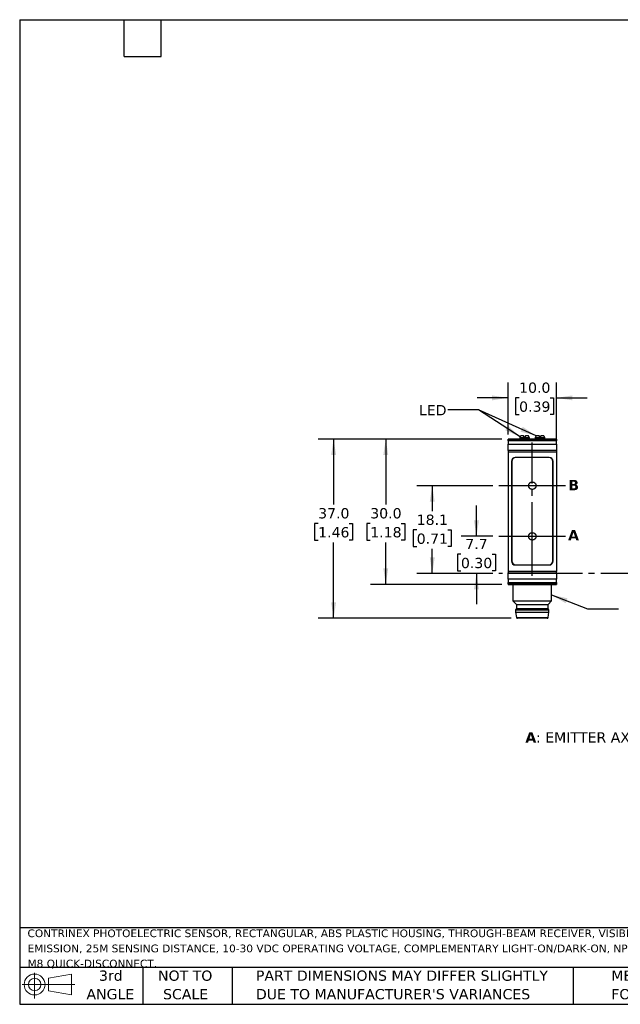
# Model space of a CAD drawing. Header units: millimetres. Extents: x 6 to 273, y 6 to 210.
# Tile 1 of 4: x 6 to 130, y 6 to 210. Entities that reach past the tile are written whole.
import ezdxf

# ---------------------------------------------------------------- set-up
doc = ezdxf.new("R2010")
doc.units = ezdxf.units.MM
doc.linetypes.add('SLD-Center', pattern=[19.05, 15.24, -1.27, 1.27, -1.27])
doc.linetypes.add('SLD-Solid', pattern=[0])
doc.layers.add('CENTER', color=40, linetype='SLD-Center')
doc.layers.add('DIMENSIONS', color=140, linetype='SLD-Solid', lineweight=25)
doc.layers.add('TEXT', color=140, linetype='SLD-Solid', lineweight=25)
doc.styles.add('SLDTEXTSTYLE0', font='VERDANAB.TTF')
doc.styles.add('SLDTEXTSTYLE1', font='VERDANA.TTF')
doc.styles.get("Standard").update_dxf_attribs({"font": 'VERDANA.TTF'})
doc.dimstyles.new('SLDDIMSTYLE0', dxfattribs={"dimtxt": 2.158008, "dimasz": 3.302, "dimexe": 0, "dimexo": 0.0625, "dimgap": 0.539502, "dimtad": 0, "dimtih": 1, "dimtoh": 1, "dimrnd": 1e-09, "dimzin": 4, "dimdsep": 46, "dimtxsty": 'SLDTEXTSTYLE1', "dimsah": 1, "dimcen": 0.09, "dimadec": 0, "dimazin": 1, "dimtfac": 1, "dimtmove": 0, "dimatfit": 0, "dimfxl": 0, "dimfrac": 2, "dimtolj": 1, "dimtzin": 12, "dimarcsym": 0})
doc.dimstyles.new('SLDDIMSTYLE1', dxfattribs={"dimtxt": 2.158008, "dimasz": 3.302, "dimexe": 0, "dimexo": 0.0625, "dimgap": 0.539502, "dimtad": 0, "dimtih": 1, "dimtoh": 1, "dimrnd": 1e-09, "dimzin": 12, "dimdsep": 46, "dimtxsty": 'SLDTEXTSTYLE1', "dimsah": 1, "dimcen": 0.09, "dimadec": 0, "dimazin": 3, "dimtfac": 1, "dimtmove": 0, "dimatfit": 0, "dimfxl": 0, "dimfrac": 2, "dimtolj": 1, "dimtzin": 12, "dimarcsym": 0})
doc.dimstyles.new('SLDDIMSTYLE2', dxfattribs={"dimtxt": 2.158008, "dimasz": 3.302, "dimexe": 0, "dimexo": 0.0625, "dimgap": 0.539502, "dimtad": 0, "dimtih": 1, "dimtoh": 1, "dimrnd": 1e-09, "dimzin": 12, "dimdsep": 46, "dimtxsty": 'SLDTEXTSTYLE1', "dimsah": 1, "dimcen": 0.09, "dimadec": 0, "dimazin": 3, "dimtfac": 1, "dimtofl": 0, "dimtmove": 0, "dimatfit": 3, "dimfxl": 0, "dimfrac": 2, "dimtolj": 1, "dimtzin": 12, "dimarcsym": 0})
doc.dimstyles.new('SLDDIMSTYLE3', dxfattribs={"dimtxt": 2.158008, "dimasz": 3.302, "dimexe": 0, "dimexo": 0.0625, "dimgap": 0.539502, "dimtad": 0, "dimtih": 1, "dimtoh": 1, "dimrnd": 1e-09, "dimzin": 4, "dimdsep": 46, "dimtxsty": 'SLDTEXTSTYLE1', "dimsah": 1, "dimcen": 0.09, "dimadec": 0, "dimazin": 1, "dimtfac": 1, "dimtofl": 0, "dimtmove": 0, "dimatfit": 3, "dimfxl": 0, "dimfrac": 2, "dimtolj": 1, "dimtzin": 12, "dimarcsym": 0})
doc.dimstyles.new('SLDDIMSTYLE5', dxfattribs={"dimtxt": 0.18, "dimasz": 3.302, "dimexe": 0, "dimexo": 0.0625, "dimgap": 0, "dimtad": 0, "dimtih": 1, "dimtoh": 1, "dimdec": 0, "dimrnd": 1e-09, "dimzin": 0, "dimdsep": 46, "dimtxsty": 'Standard', "dimsah": 1, "dimcen": 0.09, "dimadec": 0, "dimazin": 0, "dimtfac": 3.302, "dimtdec": 0, "dimtofl": 0, "dimtmove": 0, "dimatfit": 3, "dimfxl": 0, "dimfrac": 2, "dimtolj": 1, "dimtzin": 0, "dimarcsym": 0})

# ---------------------------------------------------------------- blocks, each defined once
blk = doc.blocks.new('Block11')
at = {"color": 7, "linetype": 'SLD-Solid', "lineweight": 18}
for p, q in [((2.59, 5.31), (2.59, 0)), ((5.48, 4.17), (10.18, 5.03)), ((5.48, 1.6), (5.48, 4.17)), ((10.18, 5.03), (10.18, 0.73)), ((0, 2.88), (10.87, 2.88)), ((5.48, 1.6), (10.18, 0.73))]:
    blk.add_line(p, q, dxfattribs=at)
for radius in [2.15, 1.29]:
    blk.add_circle((2.59, 2.88), radius, dxfattribs=at)
blk = doc.blocks.new('Block12')
at = {"color": 7, "linetype": 'Continuous'}
blk.add_blockref('Block11', (0, 0), dxfattribs=at)
blk = doc.blocks.new('SW_NOTE_0')
at = {"layer": 'TEXT', "color": 0, "attachment_point": 1}
for s, insert, char_height, style in [('A', (0, 2.69), 2.12, 'SLDTEXTSTYLE0'), (': EMITTER AXIS      ', (2.19, 2.69), 2.1167, 'SLDTEXTSTYLE1'), ('B', (30.97, 2.69), 2.12, 'SLDTEXTSTYLE0'), (': RECEIVER AXIS', (33.12, 2.69), 2.1167, 'SLDTEXTSTYLE1')]:
    blk.add_mtext(s, dxfattribs=dict(at, insert=insert, char_height=char_height, style=style))
blk = doc.blocks.new('SW_NOTE_0_1')
at = {"layer": 'TEXT', "color": 0, "char_height": 1.5875, "attachment_point": 1, "style": 'SLDTEXTSTYLE1'}
for s, insert in [('CONTRINEX PHOTOELECTRIC SENSOR, RECTANGULAR, ABS PLASTIC HOUSING, THROUGH-BEAM RECEIVER, VISIBLE RED LIGHT ', (0, 2.02)), ('EMISSION, 25M SENSING DISTANCE, 10-30 VDC OPERATING VOLTAGE, COMPLEMENTARY LIGHT-ON/DARK-ON, NPN, 4-WIRE, 4-PIN ', (0, -1.1)), ('M8 QUICK-DISCONNECT.', (0, -4.22))]:
    blk.add_mtext(s, dxfattribs=dict(at, insert=insert))
blk = doc.blocks.new('SW_NOTE_0_4')
at = {"layer": 'TEXT', "color": 0, "char_height": 2.1167, "attachment_point": 1, "style": 'SLDTEXTSTYLE1'}
for s, insert in [('PART DIMENSIONS MAY DIFFER SLIGHTLY ', (0, 2.69)), ("DUE TO MANUFACTURER'S VARIANCES", (0, -1.13))]:
    blk.add_mtext(s, dxfattribs=dict(at, insert=insert))
blk = doc.blocks.new('SW_NOTE_0_5')
at = {"layer": 'TEXT', "color": 0, "char_height": 2.117, "attachment_point": 2, "style": 'SLDTEXTSTYLE1'}
for s, insert in [('NOT TO', (5.26, 2.69)), ('SCALE', (5.35, -1.13))]:
    blk.add_mtext(s, dxfattribs=dict(at, insert=insert))
blk = doc.blocks.new('SW_NOTE_0_6')
at = {"layer": 'TEXT', "color": 0, "char_height": 2.117, "attachment_point": 2, "style": 'SLDTEXTSTYLE1'}
for s, insert in [('3rd', (2.32, 2.69)), ('ANGLE', (2.22, -1.13))]:
    blk.add_mtext(s, dxfattribs=dict(at, insert=insert))
blk = doc.blocks.new('SW_NOTE_0_7')
at = {"layer": 'TEXT', "color": 0, "char_height": 2.1167, "attachment_point": 1, "style": 'SLDTEXTSTYLE1'}
for s, insert in [('METRIC UNITS USED ', (0, 2.69)), ('FOR PART DESIGN', (0, -1.13))]:
    blk.add_mtext(s, dxfattribs=dict(at, insert=insert))
blk = doc.blocks.new('_D_2')
at = {"layer": 'DIMENSIONS'}
for p, q in [((100.65, 102.93), (100.65, 109.28)), ((104.02, 102.93), (97.47, 102.93)), ((97.44, 99.24), (96.72, 99.24)), ((96.72, 99.24), (96.72, 95.81)), ((103.86, 99.24), (104.58, 99.24)), ((104.58, 99.24), (104.58, 95.81)), ((96.72, 95.81), (97.44, 95.81)), ((104.58, 95.81), (103.86, 95.81)), ((104.02, 95.26), (97.47, 95.26)), ((100.65, 95.26), (100.65, 88.91))]:
    blk.add_line(p, q, dxfattribs=at)
for points in [[(100.65, 102.93), (101.16, 106.23), (100.14, 106.23)], [(100.65, 95.26), (100.14, 91.96), (101.16, 91.96)]]:
    blk.add_solid(points, dxfattribs=at)
at = {"layer": 'DIMENSIONS', "char_height": 2.117, "attachment_point": 1, "style": 'SLDTEXTSTYLE1'}
for s, insert in [('7.7', (98.34, 102.41)), ('0.30', (97.44, 98.49))]:
    blk.add_mtext(s, dxfattribs=dict(at, insert=insert))
blk = doc.blocks.new('_D_3')
at = {"layer": 'DIMENSIONS'}
for p, q in [((104.02, 113.36), (88.34, 113.36)), ((91.52, 113.36), (91.52, 108.15)), ((88.31, 104.24), (87.59, 104.24)), ((87.59, 104.24), (87.59, 100.81)), ((94.73, 104.24), (95.45, 104.24)), ((95.45, 104.24), (95.45, 100.81)), ((87.59, 100.81), (88.31, 100.81)), ((91.52, 95.26), (91.52, 100.33)), ((95.45, 100.81), (94.73, 100.81)), ((104.02, 95.26), (88.34, 95.26))]:
    blk.add_line(p, q, dxfattribs=at)
for points in [[(91.52, 113.36), (91.01, 110.06), (92.03, 110.06)], [(91.52, 95.26), (92.03, 98.57), (91.01, 98.57)]]:
    blk.add_solid(points, dxfattribs=at)
at = {"layer": 'DIMENSIONS', "char_height": 2.117, "attachment_point": 1, "style": 'SLDTEXTSTYLE1'}
for s, insert in [('18.1', (88.31, 107.41)), ('0.71', (88.31, 103.5))]:
    blk.add_mtext(s, dxfattribs=dict(at, insert=insert))
blk = doc.blocks.new('_D_9')
at = {"layer": 'DIMENSIONS'}
for p, q in [((107.17, 123.91), (107.17, 134.68)), ((117.17, 122.03), (117.17, 134.68)), ((107.17, 131.5), (100.82, 131.5)), ((109.45, 131.5), (108.72, 131.5)), ((108.72, 131.5), (108.72, 128.07)), ((115.86, 131.5), (116.58, 131.5)), ((116.58, 131.5), (116.58, 128.07)), ((117.17, 131.5), (123.52, 131.5)), ((108.72, 128.07), (109.45, 128.07)), ((116.58, 128.07), (115.86, 128.07))]:
    blk.add_line(p, q, dxfattribs=at)
for points in [[(107.17, 131.5), (103.87, 132.01), (103.87, 130.99)], [(117.17, 131.5), (120.47, 130.99), (120.47, 132.01)]]:
    blk.add_solid(points, dxfattribs=at)
at = {"layer": 'DIMENSIONS', "char_height": 2.117, "attachment_point": 1, "style": 'SLDTEXTSTYLE1'}
for s, insert in [('10.0', (109.45, 134.67)), ('0.39', (109.45, 130.76))]:
    blk.add_mtext(s, dxfattribs=dict(at, insert=insert))
blk = doc.blocks.new('_D_10')
at = {"layer": 'DIMENSIONS'}
for p, q in [((105.9, 123.01), (78.75, 123.01)), ((81.93, 123.01), (81.93, 109.49)), ((78.72, 105.58), (77.99, 105.58)), ((77.99, 105.58), (77.99, 102.15)), ((85.13, 105.58), (85.86, 105.58)), ((85.86, 105.58), (85.86, 102.15)), ((77.99, 102.15), (78.72, 102.15)), ((81.93, 93.01), (81.93, 101.66)), ((85.86, 102.15), (85.13, 102.15)), ((105.9, 93.01), (78.75, 93.01))]:
    blk.add_line(p, q, dxfattribs=at)
for points in [[(81.93, 123.01), (81.42, 119.71), (82.43, 119.71)], [(81.93, 93.01), (82.43, 96.32), (81.42, 96.32)]]:
    blk.add_solid(points, dxfattribs=at)
at = {"layer": 'DIMENSIONS', "char_height": 2.117, "attachment_point": 1, "style": 'SLDTEXTSTYLE1'}
for s, insert in [('30.0', (78.72, 108.75)), ('1.18', (78.72, 104.83))]:
    blk.add_mtext(s, dxfattribs=dict(at, insert=insert))
blk = doc.blocks.new('_D_11')
at = {"layer": 'DIMENSIONS'}
for p, q in [((105.9, 123.01), (67.99, 123.01)), ((71.16, 123.01), (71.16, 109.49)), ((67.96, 105.58), (67.23, 105.58)), ((67.23, 105.58), (67.23, 102.15)), ((74.37, 105.58), (75.09, 105.58)), ((75.09, 105.58), (75.09, 102.15)), ((67.23, 102.15), (67.96, 102.15)), ((71.16, 86.01), (71.16, 101.66)), ((75.09, 102.15), (74.37, 102.15)), ((107.82, 86.01), (67.99, 86.01))]:
    blk.add_line(p, q, dxfattribs=at)
for points in [[(71.16, 123.01), (70.65, 119.71), (71.67, 119.71)], [(71.16, 86.01), (71.67, 89.32), (70.65, 89.32)]]:
    blk.add_solid(points, dxfattribs=at)
at = {"layer": 'DIMENSIONS', "char_height": 2.117, "attachment_point": 1, "style": 'SLDTEXTSTYLE1'}
for s, insert in [('37.0', (67.96, 108.75)), ('1.46', (67.96, 104.83))]:
    blk.add_mtext(s, dxfattribs=dict(at, insert=insert))

msp = doc.modelspace()

# ---------------------------------------------------------------- linework, layer by layer
for p, q in [((117.172, 123.014), (107.172, 123.014)), ((107.172, 123.014), (107.172, 122.981)), ((107.172, 122.981), (117.172, 122.981)), ((107.172, 122.641), (107.172, 122.981)), ((117.172, 122.641), (107.172, 122.641)), ((107.172, 122.641), (107.172, 121.929)), ((107.172, 121.929), (117.172, 121.929)), ((107.172, 120.639), (107.172, 121.929)), ((109.595, 123.334), (109.572, 123.289)), ((109.572, 123.289), (109.572, 123.014)), ((111.572, 123.289), (109.572, 123.289)), ((110.382, 123.664), (109.785, 123.664)), ((110.572, 123.334), (110.382, 123.664)), ((110.762, 123.664), (110.572, 123.334)), ((111.359, 123.664), (110.762, 123.664)), ((111.572, 123.289), (111.549, 123.334)), ((111.572, 123.014), (111.572, 123.289)), ((112.795, 123.334), (112.772, 123.289)), ((112.772, 123.289), (112.772, 123.014)), ((114.772, 123.289), (112.772, 123.289)), ((113.582, 123.664), (112.985, 123.664)), ((113.772, 123.334), (113.582, 123.664)), ((113.962, 123.664), (113.772, 123.334)), ((114.559, 123.664), (113.962, 123.664)), ((114.772, 123.289), (114.749, 123.334)), ((114.772, 123.014), (114.772, 123.289)), ((117.172, 123.014), (117.172, 122.981)), ((117.172, 122.981), (117.172, 122.641)), ((117.172, 121.929), (117.172, 122.641)), ((117.172, 121.929), (117.172, 120.639)), ((107.172, 120.639), (107.172, 120.384)), ((117.172, 120.639), (107.172, 120.639)), ((107.172, 120.384), (117.172, 120.384)), ((107.172, 120.384), (107.172, 95.644)), ((117.172, 120.639), (117.172, 120.384)), ((117.172, 120.384), (117.172, 95.644)), ((107.872, 118.414), (107.872, 97.814)), ((107.922, 118.364), (107.922, 97.864)), ((115.672, 119.214), (108.672, 119.214)), ((115.622, 119.164), (108.722, 119.164)), ((116.422, 97.864), (116.422, 118.364)), ((116.472, 97.814), (116.472, 118.414)), ((107.172, 95.644), (107.172, 95.389)), ((117.172, 95.644), (107.172, 95.644)), ((108.672, 97.014), (115.672, 97.014)), ((108.722, 97.064), (115.622, 97.064)), ((117.172, 95.389), (117.172, 95.644)), ((107.172, 95.389), (117.172, 95.389)), ((107.172, 94.099), (107.172, 95.389)), ((117.172, 94.099), (107.172, 94.099)), ((107.172, 94.099), (107.172, 93.387)), ((117.172, 95.389), (117.172, 94.099)), ((117.172, 93.387), (117.172, 94.099)), ((107.172, 93.387), (117.172, 93.387)), ((107.172, 93.047), (107.172, 93.387)), ((117.172, 93.047), (107.172, 93.047)), ((107.172, 93.047), (107.172, 93.014)), ((107.172, 93.014), (117.172, 93.014)), ((108.172, 93.014), (108.172, 89.627)), ((116.172, 89.627), (116.172, 93.014)), ((117.172, 93.387), (117.172, 93.047)), ((117.172, 93.047), (117.172, 93.014)), ((108.172, 89.627), (108.922, 88.877)), ((108.172, 89.627), (116.172, 89.627)), ((115.422, 88.877), (116.172, 89.627)), ((108.922, 88.014), (108.722, 87.764)), ((108.722, 87.764), (108.722, 87.264)), ((108.722, 87.764), (115.622, 87.764)), ((108.922, 88.877), (108.922, 88.014)), ((108.922, 88.877), (115.422, 88.877)), ((108.922, 88.014), (115.422, 88.014)), ((115.422, 88.014), (115.422, 88.877)), ((115.622, 87.764), (115.422, 88.014)), ((115.622, 87.264), (115.622, 87.764)), ((108.722, 87.264), (108.895, 86.182)), ((108.722, 87.264), (115.622, 87.264)), ((108.895, 86.182), (115.45, 86.182)), ((115.45, 86.182), (115.622, 87.264))]:
    msp.add_line(p, q)
for centre, radius, start, end in [((108.672, 118.414), 0.8, 90, 180), ((108.722, 118.364), 0.8, 90, 180), ((115.622, 118.364), 0.8, 0, 90), ((115.672, 118.414), 0.8, 0, 90), ((108.672, 97.814), 0.8, 180, 270), ((108.722, 97.864), 0.8, 180, 270), ((115.622, 97.864), 0.8, 270, 0), ((115.672, 97.814), 0.8, 270, 0), ((109.092, 86.214), 0.2, 189.06218, 270), ((115.252, 86.214), 0.2, 270, 350.93782)]:
    msp.add_arc(centre, radius, start, end)
for centre, start_param, end_param in [((110.572, 116.714), 0.3927394, 0.4949341), ((110.572, 116.714), 5.7882512, 5.8904459), ((113.772, 116.714), 0.3927394, 0.4949341), ((113.772, 116.714), 5.7882512, 5.8904459)]:
    msp.add_ellipse(centre, major_axis=(0, 7.523), ratio=0.2734697, start_param=start_param, end_param=end_param)
msp.add_open_spline([(115.252, 86.014), (115.252, 86.014), (113.872, 86.014), (110.472, 86.014), (109.092, 86.014), (109.092, 86.014)], degree=3, knots=[0, 0, 0, 0, 0.5, 0.5, 1, 1, 1, 1])
at = {"layer": 'CENTER'}
for p, q in [((112.172, 94.759), (112.172, 122.294)), ((119.023, 113.364), (105.288, 113.364)), ((105.288, 102.929), (119.023, 102.929)), ((160.606, 95.264), (105.288, 95.264))]:
    msp.add_line(p, q, dxfattribs=at)
for centre in [(112.172, 113.377), (112.172, 102.926)]:
    msp.add_circle(centre, 0.762, dxfattribs=at)
at = {"layer": 'TEXT'}
for p, q in [((6.35, 209.55), (273.05, 209.55)), ((6.35, 209.55), (6.35, 6.35)), ((27.94, 201.93), (27.94, 209.55)), ((35.56, 201.93), (35.56, 209.55)), ((27.94, 201.93), (35.56, 201.93)), ((273.05, 22.126), (6.35, 22.126)), ((273.05, 13.97), (6.35, 13.97)), ((31.75, 13.97), (31.75, 6.35)), ((50.212, 13.97), (50.212, 6.35)), ((120.646, 13.97), (120.646, 6.35)), ((6.35, 6.35), (273.05, 6.35))]:
    msp.add_line(p, q, dxfattribs=at)

# ---------------------------------------------------------------- block references
for name, p in [('SW_NOTE_0', (110.748, 59.799)), ('SW_NOTE_0_1', (7.966, 19.777)), ('Block12', (6.838, 7.554)), ('SW_NOTE_0_6', (22.847, 10.635)), ('SW_NOTE_0_5', (35.257, 10.635)), ('SW_NOTE_0_4', (55.119, 10.635)), ('SW_NOTE_0_7', (128.478, 10.635))]:
    msp.add_blockref(name, p, dxfattribs=at)

# ---------------------------------------------------------------- texts
at = {"layer": 'TEXT', "attachment_point": 1}
for s, insert, char_height, style in [('LED', (88.779, 130.023), 2.1167, 'SLDTEXTSTYLE1'), ('LED', (88.779, 130.023), 2.1167, 'SLDTEXTSTYLE1'), ('B', (119.606, 114.564), 2.117, 'SLDTEXTSTYLE0'), ('A', (119.563, 104.231), 2.117, 'SLDTEXTSTYLE0')]:
    msp.add_mtext(s, dxfattribs=dict(at, insert=insert, char_height=char_height, style=style))

# ---------------------------------------------------------------- dimensions: what is measured, and where the dimension line sits
at = {"layer": 'DIMENSIONS'}
dim = msp.add_linear_dim(base=(117.172, 131.501), p1=(107.172, 122.641), p2=(117.172, 120.764), dimstyle='SLDDIMSTYLE0', dxfattribs=at)
dim.commit()
dim.dimension.update_dxf_attribs({"geometry": '_D_9', "text_midpoint": (112.652, 131.501), "dimtype": 160})
for base, p1, p2, dimstyle, picture, middle in [((71.161, 123.014), (109.092, 86.014), (107.172, 123.014), 'SLDDIMSTYLE3', '_D_11', (71.161, 105.576)), ((81.926, 123.014), (107.172, 93.014), (107.172, 123.014), 'SLDDIMSTYLE3', '_D_10', (81.926, 105.576)), ((91.519, 113.364), (105.288, 95.264), (105.288, 113.364), 'SLDDIMSTYLE2', '_D_3', (91.519, 104.241)), ((100.6487, 102.9287), (105.2876, 95.264), (105.2876, 102.9287), 'SLDDIMSTYLE1', '_D_2', (100.6487, 99.2361))]:
    dim = msp.add_linear_dim(base=base, p1=p1, p2=p2, angle=90, dimstyle=dimstyle, dxfattribs=at)
    dim.commit()
    dim.dimension.update_dxf_attribs({"geometry": picture, "text_midpoint": middle, "dimtype": 160})

# ---------------------------------------------------------------- leaders
at = {"layer": 'TEXT'}
for points in [[(109.667, 123.47), (101.082, 129.041), (94.732, 129.041)], [(112.985, 123.664), (101.082, 129.041), (94.732, 129.041)], [(116.172, 90.837), (123.594, 87.956), (129.944, 87.956)]]:
    msp.add_leader(points, dimstyle='SLDDIMSTYLE5', dxfattribs=at)

doc.saveas('drawing.dxf')
